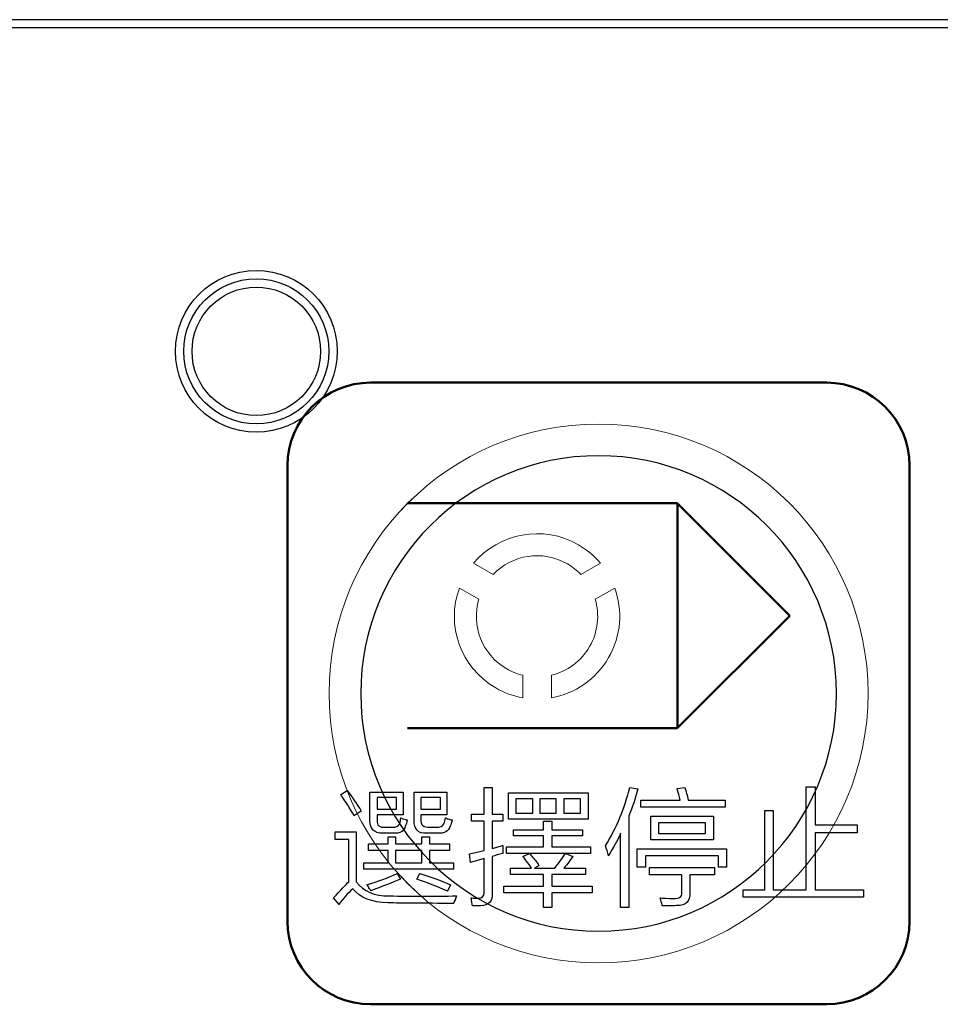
# Model space of a CAD drawing. Header units: millimetres. Extents: x 6964 to 8548, y -230 to 508.
# Tile 37 of 137: x 7374 to 7396, y -133 to -109. Entities that reach past the tile are written whole.
import ezdxf

# ---------------------------------------------------------------- set-up
doc = ezdxf.new("R2010")
doc.units = ezdxf.units.MM
doc.header["$LTSCALE"] = 3
doc.layers.add('layer 1', color=7, linetype='Continuous')

msp = doc.modelspace()

# ---------------------------------------------------------------- linework, layer by layer
at = {"linetype": 'Continuous', "lineweight": 30}
msp.add_line((7420.175, -109.33), (7059.322, -109.33), dxfattribs=at)
at = {"layer": 'layer 1'}
for points in [[(7420.175, -109.529), (7420.175, -109.529), (7059.322, -109.529), (7059.322, -109.529)], [(7381.261, -128.024), (7381.261, -128.024), (7381.418, -127.927), (7381.418, -127.927)], [(7381.491, -128.376), (7381.394, -128.222), (7381.317, -128.105), (7381.261, -128.024)], [(7381.418, -127.927), (7381.54, -128.089), (7381.654, -128.255), (7381.759, -128.425)], [(7381.967, -128.656), (7381.967, -128.656), (7381.967, -127.964), (7381.967, -127.964)], [(7381.967, -127.964), (7381.967, -127.964), (7382.769, -127.964), (7382.769, -127.964)], [(7382.769, -127.964), (7382.769, -127.964), (7382.769, -128.512), (7382.769, -128.512)], [(7383.035, -128.644), (7383.035, -128.644), (7383.035, -127.964), (7383.035, -127.964)], [(7383.035, -127.964), (7383.035, -127.964), (7383.824, -127.964), (7383.824, -127.964)], [(7383.824, -127.964), (7383.824, -127.964), (7383.824, -128.512), (7383.824, -128.512)], [(7384.721, -128.497), (7384.721, -128.497), (7384.721, -127.852), (7384.721, -127.852)], [(7384.721, -127.852), (7384.721, -127.852), (7384.916, -127.852), (7384.916, -127.852)], [(7384.916, -127.852), (7384.916, -127.852), (7384.916, -128.497), (7384.916, -128.497)], [(7385.306, -128.621), (7385.306, -128.621), (7385.306, -127.986), (7385.306, -127.986)], [(7385.306, -127.986), (7385.306, -127.986), (7387.228, -127.986), (7387.228, -127.986)], [(7387.228, -127.986), (7387.228, -127.986), (7387.228, -128.621), (7387.228, -128.621)], [(7387.648, -129.264), (7387.915, -128.818), (7388.11, -128.348), (7388.231, -127.854)], [(7388.426, -127.89), (7388.369, -128.117), (7388.296, -128.332), (7388.207, -128.535)], [(7388.231, -127.854), (7388.231, -127.854), (7388.426, -127.89), (7388.426, -127.89)], [(7389.376, -127.878), (7389.376, -127.878), (7389.558, -127.853), (7389.558, -127.853)], [(7389.448, -128.157), (7389.424, -128.068), (7389.4, -127.975), (7389.376, -127.878)], [(7389.558, -127.853), (7389.59, -127.95), (7389.619, -128.052), (7389.643, -128.157)], [(7392.486, -130.321), (7392.486, -130.321), (7392.486, -127.84), (7392.486, -127.84)], [(7392.486, -127.84), (7392.486, -127.84), (7392.705, -127.84), (7392.705, -127.84)], [(7392.705, -127.84), (7392.705, -127.84), (7392.705, -128.752), (7392.705, -128.752)], [(7382.137, -128.098), (7382.137, -128.098), (7382.137, -128.378), (7382.137, -128.378)], [(7382.611, -128.098), (7382.611, -128.098), (7382.137, -128.098), (7382.137, -128.098)], [(7382.611, -128.378), (7382.611, -128.378), (7382.611, -128.098), (7382.611, -128.098)], [(7383.192, -128.098), (7383.192, -128.098), (7383.192, -128.378), (7383.192, -128.378)], [(7383.667, -128.098), (7383.667, -128.098), (7383.192, -128.098), (7383.192, -128.098)], [(7383.667, -128.378), (7383.667, -128.378), (7383.667, -128.098), (7383.667, -128.098)], [(7385.488, -128.132), (7385.488, -128.132), (7385.488, -128.474), (7385.488, -128.474)], [(7385.891, -128.132), (7385.891, -128.132), (7385.488, -128.132), (7385.488, -128.132)], [(7385.891, -128.474), (7385.891, -128.474), (7385.891, -128.132), (7385.891, -128.132)], [(7386.061, -128.132), (7386.061, -128.132), (7386.061, -128.474), (7386.061, -128.474)], [(7386.46, -128.132), (7386.46, -128.132), (7386.061, -128.132), (7386.061, -128.132)], [(7386.46, -128.474), (7386.46, -128.474), (7386.46, -128.132), (7386.46, -128.132)], [(7387.046, -128.132), (7387.046, -128.132), (7386.643, -128.132), (7386.643, -128.132)], [(7386.643, -128.132), (7386.643, -128.132), (7386.643, -128.474), (7386.643, -128.474)], [(7387.046, -128.474), (7387.046, -128.474), (7387.046, -128.132), (7387.046, -128.132)], [(7388.5, -128.328), (7388.5, -128.328), (7388.5, -128.157), (7388.5, -128.157)], [(7388.5, -128.157), (7388.5, -128.157), (7389.448, -128.157), (7389.448, -128.157)], [(7389.643, -128.157), (7389.643, -128.157), (7390.53, -128.157), (7390.53, -128.157)], [(7390.53, -128.157), (7390.53, -128.157), (7390.53, -128.328), (7390.53, -128.328)], [(7381.589, -128.535), (7381.565, -128.494), (7381.532, -128.441), (7381.491, -128.376)], [(7381.759, -128.425), (7381.759, -128.425), (7381.589, -128.535), (7381.589, -128.535)], [(7382.137, -128.378), (7382.137, -128.378), (7382.611, -128.378), (7382.611, -128.378)], [(7382.769, -128.512), (7382.769, -128.512), (7382.137, -128.512), (7382.137, -128.512)], [(7382.137, -128.512), (7382.137, -128.512), (7382.137, -128.645), (7382.137, -128.645)], [(7383.192, -128.378), (7383.192, -128.378), (7383.667, -128.378), (7383.667, -128.378)], [(7383.824, -128.512), (7383.824, -128.512), (7383.192, -128.512), (7383.192, -128.512)], [(7383.192, -128.512), (7383.192, -128.512), (7383.192, -128.621), (7383.192, -128.621)], [(7384.417, -128.667), (7384.417, -128.667), (7384.417, -128.497), (7384.417, -128.497)], [(7384.417, -128.497), (7384.417, -128.497), (7384.721, -128.497), (7384.721, -128.497)], [(7384.916, -128.497), (7384.916, -128.497), (7385.171, -128.497), (7385.171, -128.497)], [(7385.171, -128.497), (7385.171, -128.497), (7385.171, -128.667), (7385.171, -128.667)], [(7385.488, -128.474), (7385.488, -128.474), (7385.891, -128.474), (7385.891, -128.474)], [(7386.061, -128.474), (7386.061, -128.474), (7386.46, -128.474), (7386.46, -128.474)], [(7386.643, -128.474), (7386.643, -128.474), (7387.046, -128.474), (7387.046, -128.474)], [(7390.53, -128.328), (7390.53, -128.328), (7388.5, -128.328), (7388.5, -128.328)], [(7391.487, -130.321), (7391.487, -130.321), (7391.487, -128.412), (7391.487, -128.412)], [(7391.487, -128.412), (7391.487, -128.412), (7391.693, -128.412), (7391.693, -128.412)], [(7391.693, -128.412), (7391.693, -128.412), (7391.693, -130.321), (7391.693, -130.321)], [(7382.283, -128.96), (7382.072, -128.96), (7381.967, -128.859), (7381.967, -128.656)], [(7382.137, -128.645), (7382.129, -128.765), (7382.198, -128.822), (7382.344, -128.814)], [(7382.502, -128.814), (7382.591, -128.814), (7382.652, -128.786), (7382.685, -128.729)], [(7382.685, -128.729), (7382.701, -128.688), (7382.709, -128.639), (7382.709, -128.583)], [(7382.709, -128.583), (7382.733, -128.599), (7382.777, -128.616), (7382.842, -128.632)], [(7382.867, -128.632), (7382.859, -128.696), (7382.842, -128.749), (7382.818, -128.789)], [(7382.842, -128.632), (7382.851, -128.632), (7382.859, -128.632), (7382.867, -128.632)], [(7383.339, -128.96), (7383.128, -128.968), (7383.026, -128.862), (7383.035, -128.644)], [(7383.192, -128.621), (7383.185, -128.758), (7383.257, -128.822), (7383.411, -128.814)], [(7383.57, -128.814), (7383.659, -128.814), (7383.719, -128.786), (7383.752, -128.729)], [(7383.752, -128.729), (7383.768, -128.688), (7383.78, -128.639), (7383.788, -128.583)], [(7383.788, -128.583), (7383.813, -128.599), (7383.857, -128.616), (7383.922, -128.632)], [(7383.946, -128.632), (7383.938, -128.696), (7383.922, -128.749), (7383.898, -128.789)], [(7383.922, -128.632), (7383.93, -128.632), (7383.938, -128.632), (7383.946, -128.632)], [(7384.721, -128.667), (7384.721, -128.667), (7384.417, -128.667), (7384.417, -128.667)], [(7384.721, -129.372), (7384.721, -129.372), (7384.721, -128.667), (7384.721, -128.667)], [(7385.171, -128.667), (7385.171, -128.667), (7384.916, -128.667), (7384.916, -128.667)], [(7384.916, -128.667), (7384.916, -128.667), (7384.916, -129.324), (7384.916, -129.324)], [(7387.228, -128.621), (7387.228, -128.621), (7385.306, -128.621), (7385.306, -128.621)], [(7386.156, -128.876), (7386.156, -128.876), (7386.156, -128.669), (7386.156, -128.669)], [(7386.156, -128.669), (7386.156, -128.669), (7386.35, -128.669), (7386.35, -128.669)], [(7386.35, -128.669), (7386.35, -128.669), (7386.35, -128.876), (7386.35, -128.876)], [(7388.207, -128.535), (7388.207, -128.535), (7388.207, -130.748), (7388.207, -130.748)], [(7388.744, -129.118), (7388.744, -129.118), (7388.744, -128.547), (7388.744, -128.547)], [(7388.744, -128.547), (7388.744, -128.547), (7390.252, -128.547), (7390.252, -128.547)], [(7388.926, -128.704), (7388.926, -128.704), (7388.926, -128.961), (7388.926, -128.961)], [(7390.058, -128.704), (7390.058, -128.704), (7388.926, -128.704), (7388.926, -128.704)], [(7390.058, -128.961), (7390.058, -128.961), (7390.058, -128.704), (7390.058, -128.704)], [(7390.252, -128.547), (7390.252, -128.547), (7390.252, -129.118), (7390.252, -129.118)], [(7392.705, -128.752), (7392.705, -128.752), (7393.714, -128.752), (7393.714, -128.752)], [(7393.714, -128.752), (7393.714, -128.752), (7393.714, -128.947), (7393.714, -128.947)], [(7381.125, -129.106), (7381.125, -129.106), (7381.125, -128.923), (7381.125, -128.923)], [(7381.125, -128.923), (7381.125, -128.923), (7381.636, -128.923), (7381.636, -128.923)], [(7381.636, -128.923), (7381.636, -128.923), (7381.636, -130.127), (7381.636, -130.127)], [(7382.526, -128.96), (7382.526, -128.96), (7382.283, -128.96), (7382.283, -128.96)], [(7382.344, -128.814), (7382.344, -128.814), (7382.502, -128.814), (7382.502, -128.814)], [(7382.818, -128.789), (7382.794, -128.911), (7382.697, -128.968), (7382.526, -128.96)], [(7383.594, -128.96), (7383.594, -128.96), (7383.339, -128.96), (7383.339, -128.96)], [(7383.411, -128.814), (7383.411, -128.814), (7383.57, -128.814), (7383.57, -128.814)], [(7383.898, -128.789), (7383.865, -128.911), (7383.764, -128.968), (7383.594, -128.96)], [(7385.426, -129.022), (7385.426, -129.022), (7385.426, -128.876), (7385.426, -128.876)], [(7385.426, -128.876), (7385.426, -128.876), (7386.156, -128.876), (7386.156, -128.876)], [(7386.35, -128.876), (7386.35, -128.876), (7387.092, -128.876), (7387.092, -128.876)], [(7387.092, -128.876), (7387.092, -128.876), (7387.092, -129.022), (7387.092, -129.022)], [(7388.013, -128.96), (7387.964, -129.074), (7387.879, -129.232), (7387.757, -129.434)], [(7388.013, -130.748), (7388.013, -130.748), (7388.013, -128.96), (7388.013, -128.96)], [(7388.926, -128.961), (7388.926, -128.961), (7390.058, -128.961), (7390.058, -128.961)], [(7393.714, -128.947), (7393.714, -128.947), (7392.705, -128.947), (7392.705, -128.947)], [(7392.705, -128.947), (7392.705, -128.947), (7392.705, -130.321), (7392.705, -130.321)], [(7381.454, -129.106), (7381.454, -129.106), (7381.125, -129.106), (7381.125, -129.106)], [(7381.454, -130.127), (7381.454, -130.127), (7381.454, -129.106), (7381.454, -129.106)], [(7381.929, -129.375), (7381.929, -129.375), (7381.929, -129.217), (7381.929, -129.217)], [(7381.929, -129.217), (7381.929, -129.217), (7382.403, -129.217), (7382.403, -129.217)], [(7382.403, -129.217), (7382.403, -129.217), (7382.403, -129.047), (7382.403, -129.047)], [(7382.403, -129.047), (7382.403, -129.047), (7382.586, -129.047), (7382.586, -129.047)], [(7382.586, -129.047), (7382.586, -129.047), (7382.586, -129.217), (7382.586, -129.217)], [(7382.586, -129.217), (7382.586, -129.217), (7383.218, -129.217), (7383.218, -129.217)], [(7383.218, -129.217), (7383.218, -129.217), (7383.218, -129.047), (7383.218, -129.047)], [(7383.218, -129.047), (7383.218, -129.047), (7383.401, -129.047), (7383.401, -129.047)], [(7383.401, -129.047), (7383.401, -129.047), (7383.401, -129.217), (7383.401, -129.217)], [(7383.401, -129.217), (7383.401, -129.217), (7383.887, -129.217), (7383.887, -129.217)], [(7383.887, -129.217), (7383.887, -129.217), (7383.887, -129.375), (7383.887, -129.375)], [(7386.156, -129.022), (7386.156, -129.022), (7385.426, -129.022), (7385.426, -129.022)], [(7386.156, -129.287), (7386.156, -129.287), (7386.156, -129.022), (7386.156, -129.022)], [(7387.092, -129.022), (7387.092, -129.022), (7386.35, -129.022), (7386.35, -129.022)], [(7386.35, -129.022), (7386.35, -129.022), (7386.35, -129.287), (7386.35, -129.287)], [(7390.252, -129.118), (7390.252, -129.118), (7388.744, -129.118), (7388.744, -129.118)], [(7382.403, -129.375), (7382.403, -129.375), (7381.929, -129.375), (7381.929, -129.375)], [(7382.403, -129.676), (7382.403, -129.676), (7382.403, -129.375), (7382.403, -129.375)], [(7382.586, -129.375), (7382.586, -129.375), (7382.586, -129.676), (7382.586, -129.676)], [(7383.218, -129.375), (7383.218, -129.375), (7382.586, -129.375), (7382.586, -129.375)], [(7383.218, -129.676), (7383.218, -129.676), (7383.218, -129.375), (7383.218, -129.375)], [(7383.887, -129.375), (7383.887, -129.375), (7383.401, -129.375), (7383.401, -129.375)], [(7383.401, -129.375), (7383.401, -129.375), (7383.401, -129.676), (7383.401, -129.676)], [(7384.368, -129.457), (7384.368, -129.457), (7384.721, -129.372), (7384.721, -129.372)], [(7384.393, -129.664), (7384.393, -129.664), (7384.368, -129.457), (7384.368, -129.457)], [(7384.916, -129.324), (7384.916, -129.324), (7385.171, -129.251), (7385.171, -129.251)], [(7385.171, -129.445), (7385.073, -129.469), (7384.988, -129.494), (7384.916, -129.518)], [(7385.171, -129.251), (7385.171, -129.315), (7385.171, -129.38), (7385.171, -129.445)], [(7385.256, -129.445), (7385.256, -129.445), (7385.256, -129.287), (7385.256, -129.287)], [(7385.256, -129.287), (7385.256, -129.287), (7386.156, -129.287), (7386.156, -129.287)], [(7385.815, -129.445), (7385.815, -129.445), (7385.256, -129.445), (7385.256, -129.445)], [(7385.657, -129.518), (7385.657, -129.518), (7385.815, -129.445), (7385.815, -129.445)], [(7386.68, -129.445), (7386.68, -129.445), (7385.817, -129.445), (7385.817, -129.445)], [(7385.817, -129.445), (7385.857, -129.494), (7385.914, -129.563), (7385.987, -129.652)], [(7386.35, -129.287), (7386.35, -129.287), (7387.286, -129.287), (7387.286, -129.287)], [(7386.425, -129.798), (7386.522, -129.676), (7386.607, -129.559), (7386.68, -129.445)], [(7387.286, -129.445), (7387.286, -129.445), (7386.691, -129.445), (7386.691, -129.445)], [(7386.691, -129.445), (7386.691, -129.445), (7386.861, -129.518), (7386.861, -129.518)], [(7387.286, -129.287), (7387.286, -129.287), (7387.286, -129.445), (7387.286, -129.445)], [(7387.721, -129.507), (7387.696, -129.41), (7387.672, -129.329), (7387.648, -129.264)], [(7387.757, -129.434), (7387.741, -129.467), (7387.729, -129.491), (7387.721, -129.507)], [(7388.414, -129.775), (7388.414, -129.775), (7388.414, -129.337), (7388.414, -129.337)], [(7388.414, -129.337), (7388.414, -129.337), (7390.567, -129.337), (7390.567, -129.337)], [(7390.567, -129.337), (7390.567, -129.337), (7390.567, -129.775), (7390.567, -129.775)], [(7381.819, -129.822), (7381.819, -129.822), (7381.819, -129.676), (7381.819, -129.676)], [(7381.819, -129.676), (7381.819, -129.676), (7382.403, -129.676), (7382.403, -129.676)], [(7382.586, -129.676), (7382.586, -129.676), (7383.218, -129.676), (7383.218, -129.676)], [(7383.401, -129.676), (7383.401, -129.676), (7383.985, -129.676), (7383.985, -129.676)], [(7383.985, -129.676), (7383.985, -129.676), (7383.985, -129.822), (7383.985, -129.822)], [(7384.721, -129.566), (7384.721, -129.566), (7384.393, -129.664), (7384.393, -129.664)], [(7384.721, -130.393), (7384.721, -130.393), (7384.721, -129.566), (7384.721, -129.566)], [(7384.916, -129.518), (7384.916, -129.518), (7384.916, -130.406), (7384.916, -130.406)], [(7385.718, -129.603), (7385.694, -129.563), (7385.674, -129.534), (7385.657, -129.518)], [(7385.864, -129.798), (7385.84, -129.749), (7385.791, -129.684), (7385.718, -129.603)], [(7385.987, -129.652), (7386.011, -129.693), (7386.031, -129.721), (7386.048, -129.737)], [(7386.861, -129.518), (7386.804, -129.607), (7386.731, -129.7), (7386.642, -129.798)], [(7390.372, -129.507), (7390.372, -129.507), (7388.609, -129.507), (7388.609, -129.507)], [(7388.609, -129.507), (7388.609, -129.507), (7388.609, -129.775), (7388.609, -129.775)], [(7390.372, -129.775), (7390.372, -129.775), (7390.372, -129.507), (7390.372, -129.507)], [(7383.985, -129.822), (7383.985, -129.822), (7381.819, -129.822), (7381.819, -129.822)], [(7381.893, -130.2), (7382.16, -130.119), (7382.403, -130.03), (7382.622, -129.933)], [(7382.622, -129.933), (7382.622, -129.933), (7382.707, -130.067), (7382.707, -130.067)], [(7383.096, -130.067), (7383.096, -130.067), (7383.169, -129.933), (7383.169, -129.933)], [(7383.169, -129.933), (7383.437, -130.014), (7383.684, -130.103), (7383.911, -130.2)], [(7385.353, -129.956), (7385.353, -129.956), (7385.353, -129.798), (7385.353, -129.798)], [(7385.353, -129.798), (7385.353, -129.798), (7385.864, -129.798), (7385.864, -129.798)], [(7386.048, -129.737), (7386.048, -129.737), (7385.938, -129.798), (7385.938, -129.798)], [(7385.938, -129.798), (7385.938, -129.798), (7386.425, -129.798), (7386.425, -129.798)], [(7386.642, -129.798), (7386.642, -129.798), (7387.165, -129.798), (7387.165, -129.798)], [(7387.165, -129.798), (7387.165, -129.798), (7387.165, -129.956), (7387.165, -129.956)], [(7388.609, -129.775), (7388.609, -129.775), (7388.414, -129.775), (7388.414, -129.775)], [(7388.707, -129.959), (7388.707, -129.959), (7388.707, -129.788), (7388.707, -129.788)], [(7388.707, -129.788), (7388.707, -129.788), (7390.275, -129.788), (7390.275, -129.788)], [(7390.275, -129.788), (7390.275, -129.788), (7390.275, -129.959), (7390.275, -129.959)], [(7390.567, -129.775), (7390.567, -129.775), (7390.372, -129.775), (7390.372, -129.775)], [(7381.089, -130.516), (7381.267, -130.33), (7381.389, -130.2), (7381.454, -130.127)], [(7381.636, -130.127), (7381.815, -130.362), (7382.078, -130.475), (7382.426, -130.468)], [(7382.707, -130.067), (7382.489, -130.156), (7382.249, -130.249), (7381.99, -130.346)], [(7383.838, -130.359), (7383.587, -130.245), (7383.34, -130.147), (7383.096, -130.067)], [(7386.156, -129.956), (7386.156, -129.956), (7385.353, -129.956), (7385.353, -129.956)], [(7386.156, -130.237), (7386.156, -130.237), (7386.156, -129.956), (7386.156, -129.956)], [(7387.165, -129.956), (7387.165, -129.956), (7386.35, -129.956), (7386.35, -129.956)], [(7386.35, -129.956), (7386.35, -129.956), (7386.35, -130.237), (7386.35, -130.237)], [(7389.485, -129.959), (7389.485, -129.959), (7388.707, -129.959), (7388.707, -129.959)], [(7389.485, -130.397), (7389.485, -130.397), (7389.485, -129.959), (7389.485, -129.959)], [(7390.275, -129.959), (7390.275, -129.959), (7389.68, -129.959), (7389.68, -129.959)], [(7389.68, -129.959), (7389.68, -129.959), (7389.68, -130.397), (7389.68, -130.397)], [(7381.551, -130.297), (7381.429, -130.411), (7381.32, -130.537), (7381.223, -130.674)], [(7382.402, -130.638), (7382.013, -130.629), (7381.729, -130.516), (7381.551, -130.297)], [(7381.941, -130.274), (7381.925, -130.241), (7381.909, -130.216), (7381.893, -130.2)], [(7381.99, -130.346), (7381.982, -130.33), (7381.966, -130.306), (7381.941, -130.274)], [(7383.911, -130.2), (7383.911, -130.2), (7383.838, -130.359), (7383.838, -130.359)], [(7384.916, -130.406), (7384.923, -130.6), (7384.83, -130.702), (7384.635, -130.71)], [(7385.195, -130.394), (7385.195, -130.394), (7385.195, -130.237), (7385.195, -130.237)], [(7385.195, -130.237), (7385.195, -130.237), (7386.156, -130.237), (7386.156, -130.237)], [(7386.156, -130.394), (7386.156, -130.394), (7385.195, -130.394), (7385.195, -130.394)], [(7386.156, -130.747), (7386.156, -130.747), (7386.156, -130.394), (7386.156, -130.394)], [(7386.35, -130.237), (7386.35, -130.237), (7387.323, -130.237), (7387.323, -130.237)], [(7387.323, -130.394), (7387.323, -130.394), (7386.35, -130.394), (7386.35, -130.394)], [(7386.35, -130.394), (7386.35, -130.394), (7386.35, -130.747), (7386.35, -130.747)], [(7387.323, -130.237), (7387.323, -130.237), (7387.323, -130.394), (7387.323, -130.394)], [(7389.291, -130.53), (7389.428, -130.538), (7389.493, -130.494), (7389.485, -130.397)], [(7389.68, -130.397), (7389.687, -130.607), (7389.586, -130.708), (7389.376, -130.701)], [(7390.964, -130.503), (7390.964, -130.503), (7390.964, -130.321), (7390.964, -130.321)], [(7390.964, -130.321), (7390.964, -130.321), (7391.487, -130.321), (7391.487, -130.321)], [(7391.693, -130.321), (7391.693, -130.321), (7392.486, -130.321), (7392.486, -130.321)], [(7392.705, -130.321), (7392.705, -130.321), (7393.872, -130.321), (7393.872, -130.321)], [(7393.872, -130.321), (7393.872, -130.321), (7393.872, -130.503), (7393.872, -130.503)], [(7381.223, -130.674), (7381.223, -130.674), (7381.089, -130.516), (7381.089, -130.516)], [(7383.983, -130.65), (7383.261, -130.65), (7382.734, -130.646), (7382.402, -130.638)], [(7382.426, -130.468), (7382.978, -130.484), (7383.521, -130.484), (7384.056, -130.468)], [(7384.056, -130.468), (7384.031, -130.532), (7384.007, -130.593), (7383.983, -130.65)], [(7384.441, -130.71), (7384.433, -130.661), (7384.421, -130.596), (7384.405, -130.515)], [(7389.01, -130.688), (7389.003, -130.64), (7388.987, -130.583), (7388.962, -130.518)], [(7388.962, -130.518), (7389.035, -130.526), (7389.144, -130.53), (7389.291, -130.53)], [(7393.872, -130.503), (7393.872, -130.503), (7390.964, -130.503), (7390.964, -130.503)], [(7384.635, -130.71), (7384.563, -130.71), (7384.498, -130.71), (7384.441, -130.71)], [(7386.35, -130.747), (7386.35, -130.747), (7386.156, -130.747), (7386.156, -130.747)], [(7388.207, -130.748), (7388.207, -130.748), (7388.013, -130.748), (7388.013, -130.748)], [(7389.01, -130.712), (7389.01, -130.705), (7389.01, -130.696), (7389.01, -130.688)], [(7389.376, -130.701), (7389.319, -130.708), (7389.197, -130.712), (7389.01, -130.712)]]:
    msp.add_open_spline(points, degree=3, dxfattribs=at)
for points, knots in [([(7381.176, -117.331), (7381.176, -116.254), (7380.302, -115.381), (7379.226, -115.381), (7379.226, -115.381), (7378.149, -115.381), (7377.276, -116.254), (7377.276, -117.331), (7377.276, -117.331), (7377.276, -118.408), (7378.149, -119.281), (7379.226, -119.281), (7379.226, -119.281), (7380.302, -119.281), (7381.176, -118.408), (7381.176, -117.331)], [0, 0, 0, 0, 0.2, 0.2, 0.2, 0.2, 0.4, 0.4, 0.4, 0.4, 0.6, 0.6, 0.6, 0.6, 1, 1, 1, 1]), ([(7380.976, -117.331), (7380.976, -116.364), (7380.192, -115.581), (7379.226, -115.581), (7379.226, -115.581), (7378.259, -115.581), (7377.476, -116.364), (7377.476, -117.331), (7377.476, -117.331), (7377.476, -118.297), (7378.259, -119.081), (7379.226, -119.081), (7379.226, -119.081), (7380.192, -119.081), (7380.976, -118.297), (7380.976, -117.331)], [0, 0, 0, 0, 0.2, 0.2, 0.2, 0.2, 0.4, 0.4, 0.4, 0.4, 0.6, 0.6, 0.6, 0.6, 1, 1, 1, 1]), ([(7380.776, -117.331), (7380.776, -116.475), (7380.082, -115.781), (7379.226, -115.781), (7379.226, -115.781), (7378.37, -115.781), (7377.676, -116.475), (7377.676, -117.331), (7377.676, -117.331), (7377.676, -118.187), (7378.37, -118.881), (7379.226, -118.881), (7379.226, -118.881), (7380.082, -118.881), (7380.776, -118.187), (7380.776, -117.331)], [0, 0, 0, 0, 0.2, 0.2, 0.2, 0.2, 0.4, 0.4, 0.4, 0.4, 0.6, 0.6, 0.6, 0.6, 1, 1, 1, 1]), ([(7384.405, -130.515), (7384.429, -130.523), (7384.485, -130.527), (7384.575, -130.527), (7384.575, -130.527), (7384.672, -130.527), (7384.721, -130.483), (7384.721, -130.393)], [0.64, 0.64, 0.64, 0.64, 0.68, 0.68, 0.68, 0.68000001, 0.72, 0.72, 0.72, 0.72])]:
    msp.add_open_spline(points, degree=3, knots=knots, dxfattribs=at)
at = {"layer": 'layer 1', "lineweight": 50}
for points in [[(7379.98, -120.085), (7379.98, -118.985), (7380.88, -118.086), (7381.98, -118.086)], [(7381.98, -118.086), (7381.98, -118.086), (7392.981, -118.086), (7392.981, -118.086)], [(7392.981, -118.086), (7394.081, -118.086), (7394.98, -118.985), (7394.98, -120.085)], [(7379.98, -131.086), (7379.98, -131.086), (7379.98, -120.085), (7379.98, -120.085)], [(7394.98, -120.085), (7394.98, -120.085), (7394.98, -131.086), (7394.98, -131.086)], [(7382.869, -120.997), (7382.869, -120.997), (7389.379, -120.997), (7389.379, -120.997)], [(7389.379, -120.997), (7389.379, -120.997), (7392.092, -123.71), (7392.092, -123.71)], [(7389.383, -120.997), (7389.383, -120.997), (7389.383, -126.423), (7389.383, -126.423)], [(7392.092, -123.71), (7392.092, -123.71), (7389.379, -126.423), (7389.379, -126.423)], [(7389.379, -126.423), (7389.379, -126.423), (7382.869, -126.423), (7382.869, -126.423)], [(7381.98, -133.086), (7380.88, -133.086), (7379.98, -132.186), (7379.98, -131.086)], [(7394.98, -131.086), (7394.98, -132.186), (7394.081, -133.086), (7392.981, -133.086)], [(7392.981, -133.086), (7392.981, -133.086), (7381.98, -133.086), (7381.98, -133.086)]]:
    msp.add_open_spline(points, degree=3, dxfattribs=at)
at = {"layer": 'layer 1', "lineweight": 9}
for points, knots in [([(7393.98, -125.586), (7393.98, -121.996), (7391.07, -119.086), (7387.48, -119.086), (7387.48, -119.086), (7383.891, -119.086), (7380.98, -121.996), (7380.98, -125.586), (7380.98, -125.586), (7380.98, -129.175), (7383.891, -132.086), (7387.48, -132.086)], [0, 0, 0, 0, 0.2, 0.2, 0.2, 0.2, 0.4, 0.4, 0.4, 0.4, 0.6, 0.6, 0.6, 0.6]), ([(7393.98, -125.586), (7393.98, -121.996), (7391.07, -119.086), (7387.48, -119.086), (7387.48, -119.086), (7383.891, -119.086), (7380.981, -121.996), (7380.981, -125.586), (7380.981, -125.586), (7380.981, -129.175), (7383.891, -132.086), (7387.48, -132.086)], [0, 0, 0, 0, 0.2, 0.2, 0.2, 0.2, 0.4, 0.4, 0.4, 0.4, 0.6, 0.6, 0.6, 0.6]), ([(7393.98, -125.586), (7393.98, -121.996), (7391.07, -119.086), (7387.48, -119.086), (7387.48, -119.086), (7383.891, -119.086), (7380.981, -121.996), (7380.981, -125.586), (7380.981, -125.586), (7380.981, -129.175), (7383.891, -132.086), (7387.48, -132.086)], [0, 0, 0, 0, 0.2, 0.2, 0.2, 0.2, 0.4, 0.4, 0.4, 0.4, 0.6, 0.6, 0.6, 0.6]), ([(7384.405, -130.515), (7384.429, -130.523), (7384.485, -130.527), (7384.575, -130.527), (7384.575, -130.527), (7384.672, -130.527), (7384.721, -130.483), (7384.721, -130.393)], [0.64, 0.64, 0.64, 0.64, 0.68, 0.68, 0.68, 0.68000001, 0.72, 0.72, 0.72, 0.72])]:
    msp.add_open_spline(points, degree=3, knots=knots, dxfattribs=at)
at = {"layer": 'layer 1', "lineweight": 25}
for points, knots in [([(7393.216, -125.586), (7393.216, -122.418), (7390.648, -119.85), (7387.481, -119.85), (7387.481, -119.85), (7384.313, -119.85), (7381.745, -122.418), (7381.745, -125.586)], [0, 0, 0, 0, 0.2, 0.2, 0.2, 0.2, 0.4, 0.4, 0.4, 0.4]), ([(7393.216, -125.586), (7393.216, -122.418), (7390.648, -119.85), (7387.481, -119.85), (7387.481, -119.85), (7384.313, -119.85), (7381.745, -122.418), (7381.745, -125.586)], [0, 0, 0, 0, 0.2, 0.2, 0.2, 0.2, 0.4, 0.4, 0.4, 0.4]), ([(7381.745, -125.586), (7381.745, -128.753), (7384.313, -131.321), (7387.48, -131.321), (7387.48, -131.321), (7390.648, -131.321), (7393.216, -128.753), (7393.216, -125.586)], [0.4, 0.4, 0.4, 0.4, 0.6, 0.6, 0.6, 0.6, 1, 1, 1, 1]), ([(7381.745, -125.586), (7381.745, -128.753), (7384.313, -131.321), (7387.48, -131.321), (7387.48, -131.321), (7390.648, -131.321), (7393.216, -128.753), (7393.216, -125.586)], [0.4, 0.4, 0.4, 0.4, 0.6, 0.6, 0.6, 0.6, 1, 1, 1, 1])]:
    msp.add_open_spline(points, degree=3, knots=knots, dxfattribs=at)
at = {"layer": 'layer 1', "lineweight": 9}
for points in [[(7384.468, -122.443), (7385.078, -121.714), (7386.142, -121.506), (7386.993, -121.998)], [(7386.993, -121.998), (7387.201, -122.118), (7387.379, -122.269), (7387.525, -122.443)], [(7386.727, -122.458), (7386.131, -122.114), (7385.393, -122.238), (7384.938, -122.715)], [(7384.938, -122.715), (7384.938, -122.715), (7384.468, -122.443), (7384.468, -122.443)], [(7387.054, -122.715), (7386.96, -122.617), (7386.851, -122.53), (7386.727, -122.458)], [(7387.525, -122.443), (7387.525, -122.443), (7387.054, -122.715), (7387.054, -122.715)], [(7384.999, -125.452), (7384.148, -124.96), (7383.796, -123.935), (7384.123, -123.042)], [(7384.123, -123.042), (7384.123, -123.042), (7384.593, -123.313), (7384.593, -123.313)], [(7387.4, -123.314), (7387.4, -123.314), (7387.87, -123.042), (7387.87, -123.042)], [(7387.87, -123.042), (7388.064, -123.577), (7388.03, -124.191), (7387.723, -124.722)], [(7384.593, -123.313), (7384.407, -123.946), (7384.669, -124.647), (7385.265, -124.991)], [(7387.263, -124.456), (7387.471, -124.096), (7387.508, -123.684), (7387.4, -123.314)], [(7386.342, -125.146), (7386.717, -125.054), (7387.055, -124.816), (7387.263, -124.456)], [(7387.723, -124.722), (7387.417, -125.253), (7386.902, -125.589), (7386.342, -125.688)], [(7385.265, -124.991), (7385.389, -125.063), (7385.519, -125.114), (7385.651, -125.146)], [(7385.651, -125.146), (7385.651, -125.146), (7385.651, -125.689), (7385.651, -125.689)], [(7386.342, -125.688), (7386.342, -125.688), (7386.342, -125.146), (7386.342, -125.146)], [(7385.651, -125.689), (7385.427, -125.65), (7385.207, -125.572), (7384.999, -125.452)], [(7387.48, -132.086), (7391.07, -132.086), (7393.98, -129.175), (7393.98, -125.586)], [(7387.48, -132.086), (7391.07, -132.086), (7393.98, -129.175), (7393.98, -125.586)], [(7387.48, -132.086), (7391.07, -132.086), (7393.98, -129.175), (7393.98, -125.586)], [(7381.261, -128.024), (7381.261, -128.024), (7381.418, -127.927), (7381.418, -127.927)], [(7381.491, -128.376), (7381.394, -128.222), (7381.317, -128.105), (7381.261, -128.024)], [(7381.418, -127.927), (7381.54, -128.089), (7381.654, -128.255), (7381.759, -128.425)], [(7381.967, -128.656), (7381.967, -128.656), (7381.967, -127.964), (7381.967, -127.964)], [(7381.967, -127.964), (7381.967, -127.964), (7382.769, -127.964), (7382.769, -127.964)], [(7382.769, -127.964), (7382.769, -127.964), (7382.769, -128.512), (7382.769, -128.512)], [(7383.035, -128.644), (7383.035, -128.644), (7383.035, -127.964), (7383.035, -127.964)], [(7383.035, -127.964), (7383.035, -127.964), (7383.824, -127.964), (7383.824, -127.964)], [(7383.824, -127.964), (7383.824, -127.964), (7383.824, -128.512), (7383.824, -128.512)], [(7384.721, -128.497), (7384.721, -128.497), (7384.721, -127.852), (7384.721, -127.852)], [(7384.721, -127.852), (7384.721, -127.852), (7384.916, -127.852), (7384.916, -127.852)], [(7384.916, -127.852), (7384.916, -127.852), (7384.916, -128.497), (7384.916, -128.497)], [(7385.306, -128.621), (7385.306, -128.621), (7385.306, -127.986), (7385.306, -127.986)], [(7385.306, -127.986), (7385.306, -127.986), (7387.228, -127.986), (7387.228, -127.986)], [(7387.228, -127.986), (7387.228, -127.986), (7387.228, -128.621), (7387.228, -128.621)], [(7387.648, -129.264), (7387.915, -128.818), (7388.11, -128.348), (7388.231, -127.854)], [(7388.426, -127.89), (7388.369, -128.117), (7388.296, -128.332), (7388.207, -128.535)], [(7388.231, -127.854), (7388.231, -127.854), (7388.426, -127.89), (7388.426, -127.89)], [(7389.376, -127.878), (7389.376, -127.878), (7389.558, -127.853), (7389.558, -127.853)], [(7389.448, -128.157), (7389.424, -128.068), (7389.4, -127.975), (7389.376, -127.878)], [(7389.558, -127.853), (7389.59, -127.95), (7389.619, -128.052), (7389.643, -128.157)], [(7392.486, -130.321), (7392.486, -130.321), (7392.486, -127.84), (7392.486, -127.84)], [(7392.486, -127.84), (7392.486, -127.84), (7392.705, -127.84), (7392.705, -127.84)], [(7392.705, -127.84), (7392.705, -127.84), (7392.705, -128.752), (7392.705, -128.752)], [(7382.137, -128.098), (7382.137, -128.098), (7382.137, -128.378), (7382.137, -128.378)], [(7382.611, -128.098), (7382.611, -128.098), (7382.137, -128.098), (7382.137, -128.098)], [(7382.611, -128.378), (7382.611, -128.378), (7382.611, -128.098), (7382.611, -128.098)], [(7383.192, -128.098), (7383.192, -128.098), (7383.192, -128.378), (7383.192, -128.378)], [(7383.667, -128.098), (7383.667, -128.098), (7383.192, -128.098), (7383.192, -128.098)], [(7383.667, -128.378), (7383.667, -128.378), (7383.667, -128.098), (7383.667, -128.098)], [(7385.488, -128.132), (7385.488, -128.132), (7385.488, -128.474), (7385.488, -128.474)], [(7385.891, -128.132), (7385.891, -128.132), (7385.488, -128.132), (7385.488, -128.132)], [(7385.891, -128.474), (7385.891, -128.474), (7385.891, -128.132), (7385.891, -128.132)], [(7386.061, -128.132), (7386.061, -128.132), (7386.061, -128.474), (7386.061, -128.474)], [(7386.46, -128.132), (7386.46, -128.132), (7386.061, -128.132), (7386.061, -128.132)], [(7386.46, -128.474), (7386.46, -128.474), (7386.46, -128.132), (7386.46, -128.132)], [(7387.046, -128.132), (7387.046, -128.132), (7386.643, -128.132), (7386.643, -128.132)], [(7386.643, -128.132), (7386.643, -128.132), (7386.643, -128.474), (7386.643, -128.474)], [(7387.046, -128.474), (7387.046, -128.474), (7387.046, -128.132), (7387.046, -128.132)], [(7388.5, -128.328), (7388.5, -128.328), (7388.5, -128.157), (7388.5, -128.157)], [(7388.5, -128.157), (7388.5, -128.157), (7389.448, -128.157), (7389.448, -128.157)], [(7389.643, -128.157), (7389.643, -128.157), (7390.53, -128.157), (7390.53, -128.157)], [(7390.53, -128.157), (7390.53, -128.157), (7390.53, -128.328), (7390.53, -128.328)], [(7381.589, -128.535), (7381.565, -128.494), (7381.532, -128.441), (7381.491, -128.376)], [(7381.759, -128.425), (7381.759, -128.425), (7381.589, -128.535), (7381.589, -128.535)], [(7382.137, -128.378), (7382.137, -128.378), (7382.611, -128.378), (7382.611, -128.378)], [(7382.769, -128.512), (7382.769, -128.512), (7382.137, -128.512), (7382.137, -128.512)], [(7382.137, -128.512), (7382.137, -128.512), (7382.137, -128.645), (7382.137, -128.645)], [(7383.192, -128.378), (7383.192, -128.378), (7383.667, -128.378), (7383.667, -128.378)], [(7383.824, -128.512), (7383.824, -128.512), (7383.192, -128.512), (7383.192, -128.512)], [(7383.192, -128.512), (7383.192, -128.512), (7383.192, -128.621), (7383.192, -128.621)], [(7384.417, -128.667), (7384.417, -128.667), (7384.417, -128.497), (7384.417, -128.497)], [(7384.417, -128.497), (7384.417, -128.497), (7384.721, -128.497), (7384.721, -128.497)], [(7384.916, -128.497), (7384.916, -128.497), (7385.171, -128.497), (7385.171, -128.497)], [(7385.171, -128.497), (7385.171, -128.497), (7385.171, -128.667), (7385.171, -128.667)], [(7385.488, -128.474), (7385.488, -128.474), (7385.891, -128.474), (7385.891, -128.474)], [(7386.061, -128.474), (7386.061, -128.474), (7386.46, -128.474), (7386.46, -128.474)], [(7386.643, -128.474), (7386.643, -128.474), (7387.046, -128.474), (7387.046, -128.474)], [(7390.53, -128.328), (7390.53, -128.328), (7388.5, -128.328), (7388.5, -128.328)], [(7391.487, -130.321), (7391.487, -130.321), (7391.487, -128.412), (7391.487, -128.412)], [(7391.487, -128.412), (7391.487, -128.412), (7391.693, -128.412), (7391.693, -128.412)], [(7391.693, -128.412), (7391.693, -128.412), (7391.693, -130.321), (7391.693, -130.321)], [(7382.283, -128.96), (7382.072, -128.96), (7381.967, -128.859), (7381.967, -128.656)], [(7382.137, -128.645), (7382.129, -128.765), (7382.198, -128.822), (7382.344, -128.814)], [(7382.502, -128.814), (7382.591, -128.814), (7382.652, -128.786), (7382.685, -128.729)], [(7382.685, -128.729), (7382.701, -128.688), (7382.709, -128.639), (7382.709, -128.583)], [(7382.709, -128.583), (7382.733, -128.599), (7382.777, -128.616), (7382.842, -128.632)], [(7382.867, -128.632), (7382.859, -128.696), (7382.842, -128.749), (7382.818, -128.789)], [(7382.842, -128.632), (7382.851, -128.632), (7382.859, -128.632), (7382.867, -128.632)], [(7383.339, -128.96), (7383.128, -128.968), (7383.026, -128.862), (7383.035, -128.644)], [(7383.192, -128.621), (7383.185, -128.758), (7383.257, -128.822), (7383.411, -128.814)], [(7383.57, -128.814), (7383.659, -128.814), (7383.719, -128.786), (7383.752, -128.729)], [(7383.752, -128.729), (7383.768, -128.688), (7383.78, -128.639), (7383.788, -128.583)], [(7383.788, -128.583), (7383.813, -128.599), (7383.857, -128.616), (7383.922, -128.632)], [(7383.946, -128.632), (7383.938, -128.696), (7383.922, -128.749), (7383.898, -128.789)], [(7383.922, -128.632), (7383.93, -128.632), (7383.938, -128.632), (7383.946, -128.632)], [(7384.721, -128.667), (7384.721, -128.667), (7384.417, -128.667), (7384.417, -128.667)], [(7384.721, -129.372), (7384.721, -129.372), (7384.721, -128.667), (7384.721, -128.667)], [(7385.171, -128.667), (7385.171, -128.667), (7384.916, -128.667), (7384.916, -128.667)], [(7384.916, -128.667), (7384.916, -128.667), (7384.916, -129.324), (7384.916, -129.324)], [(7387.228, -128.621), (7387.228, -128.621), (7385.306, -128.621), (7385.306, -128.621)], [(7386.156, -128.876), (7386.156, -128.876), (7386.156, -128.669), (7386.156, -128.669)], [(7386.156, -128.669), (7386.156, -128.669), (7386.35, -128.669), (7386.35, -128.669)], [(7386.35, -128.669), (7386.35, -128.669), (7386.35, -128.876), (7386.35, -128.876)], [(7388.207, -128.535), (7388.207, -128.535), (7388.207, -130.748), (7388.207, -130.748)], [(7388.744, -129.118), (7388.744, -129.118), (7388.744, -128.547), (7388.744, -128.547)], [(7388.744, -128.547), (7388.744, -128.547), (7390.252, -128.547), (7390.252, -128.547)], [(7388.926, -128.704), (7388.926, -128.704), (7388.926, -128.961), (7388.926, -128.961)], [(7390.058, -128.704), (7390.058, -128.704), (7388.926, -128.704), (7388.926, -128.704)], [(7390.058, -128.961), (7390.058, -128.961), (7390.058, -128.704), (7390.058, -128.704)], [(7390.252, -128.547), (7390.252, -128.547), (7390.252, -129.118), (7390.252, -129.118)], [(7392.705, -128.752), (7392.705, -128.752), (7393.714, -128.752), (7393.714, -128.752)], [(7393.714, -128.752), (7393.714, -128.752), (7393.714, -128.947), (7393.714, -128.947)], [(7381.125, -129.106), (7381.125, -129.106), (7381.125, -128.923), (7381.125, -128.923)], [(7381.125, -128.923), (7381.125, -128.923), (7381.636, -128.923), (7381.636, -128.923)], [(7381.636, -128.923), (7381.636, -128.923), (7381.636, -130.127), (7381.636, -130.127)], [(7382.526, -128.96), (7382.526, -128.96), (7382.283, -128.96), (7382.283, -128.96)], [(7382.344, -128.814), (7382.344, -128.814), (7382.502, -128.814), (7382.502, -128.814)], [(7382.818, -128.789), (7382.794, -128.911), (7382.697, -128.968), (7382.526, -128.96)], [(7383.594, -128.96), (7383.594, -128.96), (7383.339, -128.96), (7383.339, -128.96)], [(7383.411, -128.814), (7383.411, -128.814), (7383.57, -128.814), (7383.57, -128.814)], [(7383.898, -128.789), (7383.865, -128.911), (7383.764, -128.968), (7383.594, -128.96)], [(7385.426, -129.022), (7385.426, -129.022), (7385.426, -128.876), (7385.426, -128.876)], [(7385.426, -128.876), (7385.426, -128.876), (7386.156, -128.876), (7386.156, -128.876)], [(7386.35, -128.876), (7386.35, -128.876), (7387.092, -128.876), (7387.092, -128.876)], [(7387.092, -128.876), (7387.092, -128.876), (7387.092, -129.022), (7387.092, -129.022)], [(7388.013, -128.96), (7387.964, -129.074), (7387.879, -129.232), (7387.757, -129.434)], [(7388.013, -130.748), (7388.013, -130.748), (7388.013, -128.96), (7388.013, -128.96)], [(7388.926, -128.961), (7388.926, -128.961), (7390.058, -128.961), (7390.058, -128.961)], [(7393.714, -128.947), (7393.714, -128.947), (7392.705, -128.947), (7392.705, -128.947)], [(7392.705, -128.947), (7392.705, -128.947), (7392.705, -130.321), (7392.705, -130.321)], [(7381.454, -129.106), (7381.454, -129.106), (7381.125, -129.106), (7381.125, -129.106)], [(7381.454, -130.127), (7381.454, -130.127), (7381.454, -129.106), (7381.454, -129.106)], [(7381.929, -129.375), (7381.929, -129.375), (7381.929, -129.217), (7381.929, -129.217)], [(7381.929, -129.217), (7381.929, -129.217), (7382.403, -129.217), (7382.403, -129.217)], [(7382.403, -129.217), (7382.403, -129.217), (7382.403, -129.047), (7382.403, -129.047)], [(7382.403, -129.047), (7382.403, -129.047), (7382.586, -129.047), (7382.586, -129.047)], [(7382.586, -129.047), (7382.586, -129.047), (7382.586, -129.217), (7382.586, -129.217)], [(7382.586, -129.217), (7382.586, -129.217), (7383.218, -129.217), (7383.218, -129.217)], [(7383.218, -129.217), (7383.218, -129.217), (7383.218, -129.047), (7383.218, -129.047)], [(7383.218, -129.047), (7383.218, -129.047), (7383.401, -129.047), (7383.401, -129.047)], [(7383.401, -129.047), (7383.401, -129.047), (7383.401, -129.217), (7383.401, -129.217)], [(7383.401, -129.217), (7383.401, -129.217), (7383.887, -129.217), (7383.887, -129.217)], [(7383.887, -129.217), (7383.887, -129.217), (7383.887, -129.375), (7383.887, -129.375)], [(7386.156, -129.022), (7386.156, -129.022), (7385.426, -129.022), (7385.426, -129.022)], [(7386.156, -129.287), (7386.156, -129.287), (7386.156, -129.022), (7386.156, -129.022)], [(7387.092, -129.022), (7387.092, -129.022), (7386.35, -129.022), (7386.35, -129.022)], [(7386.35, -129.022), (7386.35, -129.022), (7386.35, -129.287), (7386.35, -129.287)], [(7390.252, -129.118), (7390.252, -129.118), (7388.744, -129.118), (7388.744, -129.118)], [(7382.403, -129.375), (7382.403, -129.375), (7381.929, -129.375), (7381.929, -129.375)], [(7382.403, -129.676), (7382.403, -129.676), (7382.403, -129.375), (7382.403, -129.375)], [(7382.586, -129.375), (7382.586, -129.375), (7382.586, -129.676), (7382.586, -129.676)], [(7383.218, -129.375), (7383.218, -129.375), (7382.586, -129.375), (7382.586, -129.375)], [(7383.218, -129.676), (7383.218, -129.676), (7383.218, -129.375), (7383.218, -129.375)], [(7383.887, -129.375), (7383.887, -129.375), (7383.401, -129.375), (7383.401, -129.375)], [(7383.401, -129.375), (7383.401, -129.375), (7383.401, -129.676), (7383.401, -129.676)], [(7384.368, -129.457), (7384.368, -129.457), (7384.721, -129.372), (7384.721, -129.372)], [(7384.393, -129.664), (7384.393, -129.664), (7384.368, -129.457), (7384.368, -129.457)], [(7384.916, -129.324), (7384.916, -129.324), (7385.171, -129.251), (7385.171, -129.251)], [(7385.171, -129.445), (7385.073, -129.469), (7384.988, -129.494), (7384.916, -129.518)], [(7385.171, -129.251), (7385.171, -129.315), (7385.171, -129.38), (7385.171, -129.445)], [(7385.256, -129.445), (7385.256, -129.445), (7385.256, -129.287), (7385.256, -129.287)], [(7385.256, -129.287), (7385.256, -129.287), (7386.156, -129.287), (7386.156, -129.287)], [(7385.815, -129.445), (7385.815, -129.445), (7385.256, -129.445), (7385.256, -129.445)], [(7385.657, -129.518), (7385.657, -129.518), (7385.815, -129.445), (7385.815, -129.445)], [(7386.68, -129.445), (7386.68, -129.445), (7385.817, -129.445), (7385.817, -129.445)], [(7385.817, -129.445), (7385.857, -129.494), (7385.914, -129.563), (7385.987, -129.652)], [(7386.35, -129.287), (7386.35, -129.287), (7387.286, -129.287), (7387.286, -129.287)], [(7386.425, -129.798), (7386.522, -129.676), (7386.607, -129.559), (7386.68, -129.445)], [(7387.286, -129.445), (7387.286, -129.445), (7386.691, -129.445), (7386.691, -129.445)], [(7386.691, -129.445), (7386.691, -129.445), (7386.861, -129.518), (7386.861, -129.518)], [(7387.286, -129.287), (7387.286, -129.287), (7387.286, -129.445), (7387.286, -129.445)], [(7387.721, -129.507), (7387.696, -129.41), (7387.672, -129.329), (7387.648, -129.264)], [(7387.757, -129.434), (7387.741, -129.467), (7387.729, -129.491), (7387.721, -129.507)], [(7388.414, -129.775), (7388.414, -129.775), (7388.414, -129.337), (7388.414, -129.337)], [(7388.414, -129.337), (7388.414, -129.337), (7390.567, -129.337), (7390.567, -129.337)], [(7390.567, -129.337), (7390.567, -129.337), (7390.567, -129.775), (7390.567, -129.775)], [(7381.819, -129.822), (7381.819, -129.822), (7381.819, -129.676), (7381.819, -129.676)], [(7381.819, -129.676), (7381.819, -129.676), (7382.403, -129.676), (7382.403, -129.676)], [(7382.586, -129.676), (7382.586, -129.676), (7383.218, -129.676), (7383.218, -129.676)], [(7383.401, -129.676), (7383.401, -129.676), (7383.985, -129.676), (7383.985, -129.676)], [(7383.985, -129.676), (7383.985, -129.676), (7383.985, -129.822), (7383.985, -129.822)], [(7384.721, -129.566), (7384.721, -129.566), (7384.393, -129.664), (7384.393, -129.664)], [(7384.721, -130.393), (7384.721, -130.393), (7384.721, -129.566), (7384.721, -129.566)], [(7384.916, -129.518), (7384.916, -129.518), (7384.916, -130.406), (7384.916, -130.406)], [(7385.718, -129.603), (7385.694, -129.563), (7385.674, -129.534), (7385.657, -129.518)], [(7385.864, -129.798), (7385.84, -129.749), (7385.791, -129.684), (7385.718, -129.603)], [(7385.987, -129.652), (7386.011, -129.693), (7386.031, -129.721), (7386.048, -129.737)], [(7386.861, -129.518), (7386.804, -129.607), (7386.731, -129.7), (7386.642, -129.798)], [(7390.372, -129.507), (7390.372, -129.507), (7388.609, -129.507), (7388.609, -129.507)], [(7388.609, -129.507), (7388.609, -129.507), (7388.609, -129.775), (7388.609, -129.775)], [(7390.372, -129.775), (7390.372, -129.775), (7390.372, -129.507), (7390.372, -129.507)], [(7383.985, -129.822), (7383.985, -129.822), (7381.819, -129.822), (7381.819, -129.822)], [(7381.893, -130.2), (7382.16, -130.119), (7382.403, -130.03), (7382.622, -129.933)], [(7382.622, -129.933), (7382.622, -129.933), (7382.707, -130.067), (7382.707, -130.067)], [(7383.096, -130.067), (7383.096, -130.067), (7383.169, -129.933), (7383.169, -129.933)], [(7383.169, -129.933), (7383.437, -130.014), (7383.684, -130.103), (7383.911, -130.2)], [(7385.353, -129.956), (7385.353, -129.956), (7385.353, -129.798), (7385.353, -129.798)], [(7385.353, -129.798), (7385.353, -129.798), (7385.864, -129.798), (7385.864, -129.798)], [(7386.048, -129.737), (7386.048, -129.737), (7385.938, -129.798), (7385.938, -129.798)], [(7385.938, -129.798), (7385.938, -129.798), (7386.425, -129.798), (7386.425, -129.798)], [(7386.642, -129.798), (7386.642, -129.798), (7387.165, -129.798), (7387.165, -129.798)], [(7387.165, -129.798), (7387.165, -129.798), (7387.165, -129.956), (7387.165, -129.956)], [(7388.609, -129.775), (7388.609, -129.775), (7388.414, -129.775), (7388.414, -129.775)], [(7388.707, -129.959), (7388.707, -129.959), (7388.707, -129.788), (7388.707, -129.788)], [(7388.707, -129.788), (7388.707, -129.788), (7390.275, -129.788), (7390.275, -129.788)], [(7390.275, -129.788), (7390.275, -129.788), (7390.275, -129.959), (7390.275, -129.959)], [(7390.567, -129.775), (7390.567, -129.775), (7390.372, -129.775), (7390.372, -129.775)], [(7381.089, -130.516), (7381.267, -130.33), (7381.389, -130.2), (7381.454, -130.127)], [(7381.636, -130.127), (7381.815, -130.362), (7382.078, -130.475), (7382.426, -130.468)], [(7382.707, -130.067), (7382.489, -130.156), (7382.249, -130.249), (7381.99, -130.346)], [(7383.838, -130.359), (7383.587, -130.245), (7383.34, -130.147), (7383.096, -130.067)], [(7386.156, -129.956), (7386.156, -129.956), (7385.353, -129.956), (7385.353, -129.956)], [(7386.156, -130.237), (7386.156, -130.237), (7386.156, -129.956), (7386.156, -129.956)], [(7387.165, -129.956), (7387.165, -129.956), (7386.35, -129.956), (7386.35, -129.956)], [(7386.35, -129.956), (7386.35, -129.956), (7386.35, -130.237), (7386.35, -130.237)], [(7389.485, -129.959), (7389.485, -129.959), (7388.707, -129.959), (7388.707, -129.959)], [(7389.485, -130.397), (7389.485, -130.397), (7389.485, -129.959), (7389.485, -129.959)], [(7390.275, -129.959), (7390.275, -129.959), (7389.68, -129.959), (7389.68, -129.959)], [(7389.68, -129.959), (7389.68, -129.959), (7389.68, -130.397), (7389.68, -130.397)], [(7381.551, -130.297), (7381.429, -130.411), (7381.32, -130.537), (7381.223, -130.674)], [(7382.402, -130.638), (7382.013, -130.629), (7381.729, -130.516), (7381.551, -130.297)], [(7381.941, -130.274), (7381.925, -130.241), (7381.909, -130.216), (7381.893, -130.2)], [(7381.99, -130.346), (7381.982, -130.33), (7381.966, -130.306), (7381.941, -130.274)], [(7383.911, -130.2), (7383.911, -130.2), (7383.838, -130.359), (7383.838, -130.359)], [(7384.916, -130.406), (7384.923, -130.6), (7384.83, -130.702), (7384.635, -130.71)], [(7385.195, -130.394), (7385.195, -130.394), (7385.195, -130.237), (7385.195, -130.237)], [(7385.195, -130.237), (7385.195, -130.237), (7386.156, -130.237), (7386.156, -130.237)], [(7386.156, -130.394), (7386.156, -130.394), (7385.195, -130.394), (7385.195, -130.394)], [(7386.156, -130.747), (7386.156, -130.747), (7386.156, -130.394), (7386.156, -130.394)], [(7386.35, -130.237), (7386.35, -130.237), (7387.323, -130.237), (7387.323, -130.237)], [(7387.323, -130.394), (7387.323, -130.394), (7386.35, -130.394), (7386.35, -130.394)], [(7386.35, -130.394), (7386.35, -130.394), (7386.35, -130.747), (7386.35, -130.747)], [(7387.323, -130.237), (7387.323, -130.237), (7387.323, -130.394), (7387.323, -130.394)], [(7389.291, -130.53), (7389.428, -130.538), (7389.493, -130.494), (7389.485, -130.397)], [(7389.68, -130.397), (7389.687, -130.607), (7389.586, -130.708), (7389.376, -130.701)], [(7390.964, -130.503), (7390.964, -130.503), (7390.964, -130.321), (7390.964, -130.321)], [(7390.964, -130.321), (7390.964, -130.321), (7391.487, -130.321), (7391.487, -130.321)], [(7391.693, -130.321), (7391.693, -130.321), (7392.486, -130.321), (7392.486, -130.321)], [(7392.705, -130.321), (7392.705, -130.321), (7393.872, -130.321), (7393.872, -130.321)], [(7393.872, -130.321), (7393.872, -130.321), (7393.872, -130.503), (7393.872, -130.503)], [(7381.223, -130.674), (7381.223, -130.674), (7381.089, -130.516), (7381.089, -130.516)], [(7383.983, -130.65), (7383.261, -130.65), (7382.734, -130.646), (7382.402, -130.638)], [(7382.426, -130.468), (7382.978, -130.484), (7383.521, -130.484), (7384.056, -130.468)], [(7384.056, -130.468), (7384.031, -130.532), (7384.007, -130.593), (7383.983, -130.65)], [(7384.441, -130.71), (7384.433, -130.661), (7384.421, -130.596), (7384.405, -130.515)], [(7389.01, -130.688), (7389.003, -130.64), (7388.987, -130.583), (7388.962, -130.518)], [(7388.962, -130.518), (7389.035, -130.526), (7389.144, -130.53), (7389.291, -130.53)], [(7393.872, -130.503), (7393.872, -130.503), (7390.964, -130.503), (7390.964, -130.503)], [(7384.635, -130.71), (7384.563, -130.71), (7384.498, -130.71), (7384.441, -130.71)], [(7386.35, -130.747), (7386.35, -130.747), (7386.156, -130.747), (7386.156, -130.747)], [(7388.207, -130.748), (7388.207, -130.748), (7388.013, -130.748), (7388.013, -130.748)], [(7389.01, -130.712), (7389.01, -130.705), (7389.01, -130.696), (7389.01, -130.688)], [(7389.376, -130.701), (7389.319, -130.708), (7389.197, -130.712), (7389.01, -130.712)]]:
    msp.add_open_spline(points, degree=3, dxfattribs=at)

doc.saveas('drawing.dxf')
